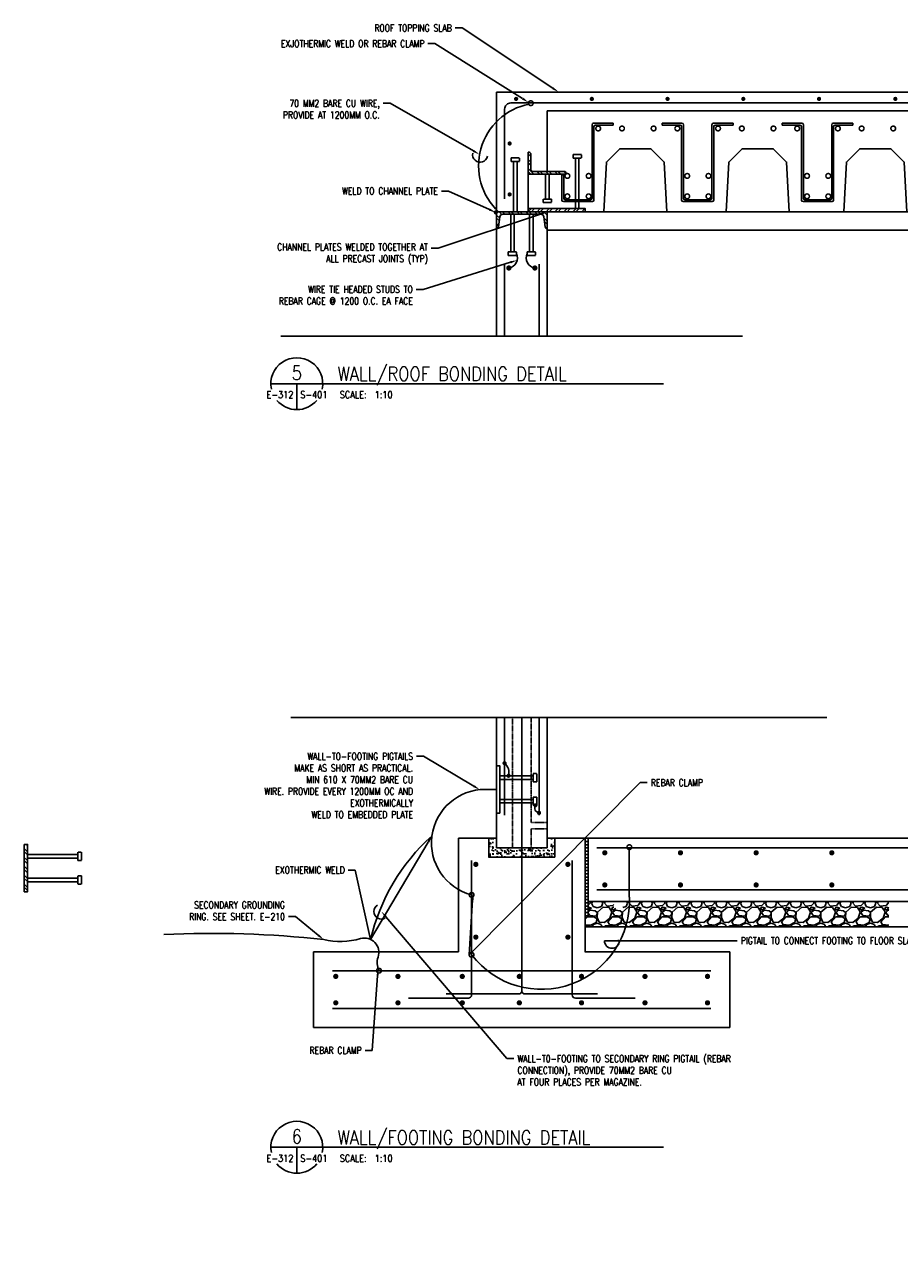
# Model space of a CAD drawing. Header units: millimetres. Extents: x -8170 to 23704, y -2065 to 9093.
# Tile 1 of 6: x -8170 to -4422, y -1044 to 4162. Entities that reach past the tile are written whole.
import ezdxf
from ezdxf import colors
from ezdxf.entities.mleader import LeaderData, LeaderLine
from ezdxf.enums import TextEntityAlignment as Align
from ezdxf.math import Vec2, Vec3

# ---------------------------------------------------------------- set-up
doc = ezdxf.new("R2010")
doc.units = ezdxf.units.MM
doc.linetypes.add('HIDDEN2', pattern=[0.1875, 0.125, -0.0625])
for name, color, linetype in [('E-ANNO-TEXT', 3, 'Continuous'), ('S-ANNO-DIMS', 2, 'Continuous'), ('S-ANNO-PATT', 1, 'Continuous'), ('S-ANNO-SYMB5', 5, 'Continuous'), ('S-ANNO-TEXT', 3, 'Continuous'), ('S-ANNO-TEXT14', 14, 'Continuous'), ('S-SECT-CONC', 3, 'Continuous'), ('S-SECT-PATT', 1, 'Continuous'), ('S-STRL-MISC', 11, 'Continuous'), ('WPOWER', 4, 'Continuous')]:
    doc.layers.add(name, color=color, linetype=linetype)
doc.styles.add('ROMANS', font='ROMANS.shx', dxfattribs={"width": 0.8})
doc.styles.add('Text', font='romans.shx', dxfattribs={"width": 0.8, "height": 3})

# ---------------------------------------------------------------- blocks, each defined once
blk = doc.blocks.new('LOOP')
blk.add_arc((0, 0), 0.0469, 180, 0)

msp = doc.modelspace()

# ---------------------------------------------------------------- hatches: boundary and pattern name
at = {"layer": 'S-ANNO-DIMS'}
h = msp.add_hatch(dxfattribs=at)
h.set_pattern_fill('AR-SAND', color=1, scale=12.75588, style=0)
h.set_pattern_definition([(37.5, (-22054.541, -9343.907), (-0.803536, 24.578333), [0, -19.388938, 0, -21.684996, 0, -20.728305]), (7.5, (-22054.54, -9343.907), (22.57506, 35.998957), [0, -10.459822, 0, -17.475556, 0, -6.696837]), (327.5, (-22070.23, -9343.907), (39.72362, 0.072186), [0, -6.37794, 0, -22.960584, 0, -29.976318]), (317.5, (-22070.23, -9343.907), (38.34579, 11.195524), [0, -3.18897, 0, -15.051938, 0, -17.220438])])
h.paths.add_polyline_path([(-5897.8, 675.5), (-5918.1, 675.5), (-5918.1, 635), (-6039.6, 635), (-6039.6, 594.5), (-5897.8, 594.5)])
h.paths.add_polyline_path([(-6039.6, 635), (-6161.1, 635), (-6161.1, 675.5), (-6181.3, 675.5), (-6181.3, 594.5), (-6039.6, 594.5)])
at = {"layer": 'S-ANNO-PATT'}
h = msp.add_hatch(dxfattribs=at)
h.set_pattern_fill('GRAVEL', color=1, scale=106.299, style=0)
h.set_pattern_definition([(228.0128, (-12656.621, -1728.457), (-850.391812, -956.6911426), [14.301, -1415.8057]), (184.9697, (-12666.188, -1739.0865), (1275.5881118, 106.298076), [24.541, -2429.562]), (132.5104, (-12690.637, -1741.2125), (1062.9890134, -1169.289922), [17.3042, -1713.1181]), (267.2737, (-12732.0933, -1767.7873), (106.2985767, 2125.9800314), [22.3481, -2212.4604]), (292.8337, (-12733.1563, -1790.11), (-531.496053, 1275.5876186), [21.9141, -2169.4959]), (357.2737, (-12724.6524, -1810.307), (-2125.9800314, 106.2985767), [22.3481, -2212.4604]), (37.6942, (-12702.3296, -1811.37), (-1381.8877808, -1062.98898), [29.5542, -2925.8639]), (72.2553, (-12678.944, -1793.299), (744.094144, 2338.5775994), [27.9022, -2762.3199]), (121.4296, (-12670.44, -1766.7243), (-850.3928753, 1381.8864724), [22.4238, -2219.9561]), (175.2364, (-12682.133, -1747.5905), (1169.289101, -106.2981), [25.6002, -1254.4093]), (222.3974, (-12707.6445, -1745.4645), (-1275.5887814, -1169.2881583), [33.1066, -3277.5569]), (138.8141, (-12626.857, -1768.85), (-744.093313, 637.793714), [11.2997, -1118.6741]), (171.4692, (-12635.361, -1761.4093), (1381.8868177, -212.5988408), [21.4976, -2128.2666]), (225, (-12656.62, -1758.22), (-1e-14, -106.299), [15.0329, -135.2965]), (203.1986, (-12664.062, -1745.464), (531.494971, 212.59814), [8.0955, -801.4535]), (291.8014, (-12671.503, -1748.653), (-106.29899, 318.89703), [11.4487, -560.9889]), (30.9638, (-12667.251, -1759.283), (318.89679, 212.598264), [18.5948, -601.2296]), (161.5651, (-12651.306, -1749.716), (212.59805, -106.29883), [13.4459, -322.7011]), (16.3895, (-12733.1563, -1748.6535), (1062.9902337, 318.896225), [18.8362, -1864.7869]), (70.3462, (-12715.0855, -1743.3385), (-425.195495, -1169.289227), [15.8025, -1564.4458]), (293.1986, (-12651.306, -1728.457), (-212.59814, 531.494971), [16.1909, -793.3581]), (343.6105, (-12644.928, -1743.3385), (-1062.9902337, 318.896225), [18.8362, -1864.7869]), (339.444, (-12733.156, -1814.559), (-531.495196, 212.597574), [18.1644, -890.0547]), (294.7751, (-12716.1485, -1820.937), (-531.49417, 1169.289364), [15.2197, -1506.7504]), (66.8014, (-12650.243, -1834.756), (212.59814, 531.494971), [16.1909, -793.3581]), (17.354, (-12643.865, -1819.874), (-1381.8872146, -425.1954156), [17.819, -1764.077]), (69.444, (-12702.33, -1834.756), (-212.597574, -531.495196), [9.0822, -899.1369]), (101.3099, (-12656.62, -1834.756), (-106.29875, 425.19608), [5.4202, -536.6004]), (165.9638, (-12657.684, -1829.44), (318.89706, -106.29879), [21.9141, -416.3679]), (186.009, (-12678.944, -1824.126), (1062.9899735, 106.2989274), [20.3084, -2010.5311]), (303.6901, (-12667.25, -1768.85), (-106.29914, 212.59795), [15.3307, -367.9358]), (353.1572, (-12658.747, -1781.606), (1807.0829326, -212.5988502), [26.7655, -2649.775]), (60.9454, (-12632.172, -1784.795), (-425.196003, -744.093041), [10.9441, -1083.471]), (90, (-12626.86, -1775.23), (-106.299, 106.299), [6.378, -99.921]), (120.2564, (-12681.07, -1820.937), (425.1954565, -744.093261), [14.7675, -1461.9854]), (48.0128, (-12688.511, -1808.181), (850.391812, 956.6911426), [28.6021, -1401.5047]), (0, (-12669.38, -1786.92), (106.299, 106.299), [27.6377, -78.6613]), (325.3048, (-12641.739, -1786.921), (-1062.98939, 744.093915), [16.8074, -1663.9274]), (254.0546, (-12627.92, -1796.488), (-106.298988, -425.196013), [15.4773, -758.3911]), (207.646, (-12632.1723, -1811.37), (-2019.6805543, -1062.99082), [25.1998, -2494.7816]), (175.4261, (-12654.495, -1823.0628), (-1381.8870593, 106.2984474), [26.6597, -2639.3057])])
h.paths.add_polyline_path([(-4467.8, 405.5), (-5498, 405.5), (-5498, 297.1), (-4467.8, 297.1)])
h.paths.add_polyline_path([(-5498, 405.5), (-5607.8, 405.5), (-5607.8, 375.3), (-5646, 375.3), (-5646, 405.5), (-5755, 405.5), (-5755, 343.9), (-5768.9, 343.9), (-5768.9, 297.1), (-5498, 297.1)])
at = {"layer": 'S-SECT-PATT'}
h = msp.add_hatch(dxfattribs=at)
h.set_pattern_fill('STEEL', color=1, scale=215.999568, style=0)
h.set_pattern_definition([(135, (-427.8, 25668.07), (19.091845, 19.091845), []), (135, (-427.8, 25681.57), (19.091845, 19.091845), [])])
edge = h.paths.add_edge_path()
edge.add_line((-6011.9, 3520.6), (-5849.5, 3520.6))
edge.add_line((-5849.5, 3520.6), (-5849.5, 3521.2))
edge.add_arc((-5860.4, 3521.8), 11, 357.3822, 423.5514)
edge.add_line((-5855.5, 3531.6), (-5993.3, 3531.6))
edge.add_arc((-5993.3, 3539.2), 7.59, 180, 270, ccw=False)
edge.add_line((-6000.9, 3539.2), (-6000.9, 3608))
edge.add_arc((-6010.7, 3603.2), 11, 26.4486, 92.6178)
edge.add_line((-6011.2, 3614.1), (-6011.9, 3614.1))
edge.add_line((-6011.9, 3614.1), (-6011.9, 3520.6))
h = msp.add_hatch(dxfattribs=at)
h.set_pattern_fill('STEEL', color=1, scale=215.999568, style=0)
h.set_pattern_definition([(315, (-60158.06, 14665.833), (-19.091845, -19.091845), []), (315, (-60158.06, 14652.333), (-19.091845, -19.091845), [])])
edge = h.paths.add_edge_path()
edge.add_arc((-5958.1, 3335.9), 12.6, 7.5, 90)
edge.add_line((-5958.1, 3348.5), (-6120.9, 3348.5))
edge.add_arc((-6120.9, 3335.9), 12.6, 90, 172.5)
edge.add_line((-6133.4, 3337.5), (-6139.4, 3294.4))
edge.add_arc((-6147.9, 3295.5), 8.64, 270, 352.5, ccw=False)
edge.add_line((-6147.9, 3286.9), (-6147.9, 3358.1))
edge.add_line((-6147.9, 3358.1), (-5931.1, 3358.1))
edge.add_line((-5931.1, 3358.1), (-5931.1, 3286.9))
edge.add_arc((-5931.1, 3295.5), 8.64, 187.5, 270, ccw=False)
edge.add_line((-5939.7, 3294.4), (-5945.6, 3337.5))
h = msp.add_hatch(dxfattribs=at)
h.set_pattern_fill('STEEL', color=1, scale=215.999568, style=0)
h.set_pattern_definition([(45, (-25845.378, -10225.27), (-19.091845, 19.091845), []), (45, (-25845.378, -10211.77), (-19.091845, 19.091845), [])])
h.paths.add_polyline_path([(-6011.9, 3359), (-5768.5, 3359), (-5768.5, 3372.8), (-6011.9, 3372.8)])
h = msp.add_hatch(dxfattribs=at)
h.set_pattern_fill('STEEL', color=1, scale=215.999568, angle=-90, style=0)
h.set_pattern_definition([(315, (-21753.94, 20503.07), (19.091845, 19.091845), []), (315, (-21740.44, 20503.07), (19.091845, 19.091845), [])])
h.paths.add_polyline_path([(-8169.7, 649.4), (-8169.7, 446.4), (-8155.9, 446.4), (-8155.9, 649.4)])

# ---------------------------------------------------------------- linework, layer by layer
at = {"layer": 'E-ANNO-TEXT', "color": 1}
for p, q in [((-5739.1, 3612), (-5739.1, 3731.9)), ((-5732.3, 3738.6), (-5648, 3738.6)), ((-5731, 3612), (-5731, 3723.8)), ((-5724.2, 3730.5), (-5648, 3730.5)), ((-5648, 3730.5), (-5648, 3738.6)), ((-5354.2, 3738.6), (-5438.5, 3738.6)), ((-5438.5, 3730.5), (-5438.5, 3738.6)), ((-5362.3, 3730.5), (-5438.5, 3730.5)), ((-5355.6, 3612), (-5355.6, 3723.8)), ((-5347.5, 3612), (-5347.5, 3731.9)), ((-5226.1, 3612), (-5226.1, 3731.9)), ((-5219.3, 3738.6), (-5135, 3738.6)), ((-5218, 3612), (-5218, 3723.8)), ((-5211.2, 3730.5), (-5135, 3730.5)), ((-5135, 3730.5), (-5135, 3738.6)), ((-4841.2, 3738.6), (-4925.5, 3738.6)), ((-4925.5, 3730.5), (-4925.5, 3738.6)), ((-4849.3, 3730.5), (-4925.5, 3730.5)), ((-4842.6, 3612), (-4842.6, 3723.8)), ((-4834.5, 3612), (-4834.5, 3731.9)), ((-4713.1, 3612), (-4713.1, 3731.9)), ((-4706.3, 3738.6), (-4622, 3738.6)), ((-4705, 3612), (-4705, 3723.8)), ((-4698.2, 3730.5), (-4622, 3730.5)), ((-4622, 3730.5), (-4622, 3738.6)), ((-5739.1, 3417.2), (-5739.1, 3612)), ((-5731, 3409.1), (-5731, 3612)), ((-5355.6, 3409.1), (-5355.6, 3612)), ((-5347.5, 3417.2), (-5347.5, 3612)), ((-5226.1, 3417.2), (-5226.1, 3612)), ((-5218, 3409.1), (-5218, 3612)), ((-4842.6, 3409.1), (-4842.6, 3612)), ((-4834.5, 3417.2), (-4834.5, 3612)), ((-4713.1, 3417.2), (-4713.1, 3612)), ((-4705, 3409.1), (-4705, 3612)), ((-5868.6, 3517.5), (-5868.6, 3409.1)), ((-5860.5, 3517.5), (-5868.6, 3517.5)), ((-5860.5, 3517.5), (-5860.5, 3417.2)), ((-5861.8, 3402.4), (-5737.7, 3402.4)), ((-5853.7, 3410.5), (-5745.8, 3410.5)), ((-5348.8, 3402.4), (-5224.7, 3402.4)), ((-5340.7, 3410.5), (-5232.8, 3410.5)), ((-4835.8, 3402.4), (-4711.7, 3402.4)), ((-4827.7, 3410.5), (-4719.8, 3410.5)), ((-2606.6, 3279.5), (-5930.4, 3279.5))]:
    msp.add_line(p, q, dxfattribs=at)
msp.add_lwpolyline([(-2554.5, 3825.3), (-6086.6, 3825.3, 0.414214), (-6113.6, 3798.3), (-6113.6, 3413.7)], format="xyb", dxfattribs=at)
at = {"layer": 'E-ANNO-TEXT', "color": 1, "const_width": 9}
for points in [[(-6059.7, 3842.4, -1), (-6068.7, 3842.4, -1)], [(-5735.5, 3842.4, -1), (-5744.5, 3842.4, -1)], [(-5411.3, 3842.4, -1), (-5420.3, 3842.4, -1)], [(-5087, 3842.4, -1), (-5096, 3842.4, -1)], [(-4762.8, 3842.4, -1), (-4771.8, 3842.4, -1)], [(-4436.1, 3842.4, -1), (-4445.1, 3842.4, -1)], [(-6087.5, 3651.3, -1), (-6096.5, 3651.3, -1)], [(-6087.5, 3433.3, -1), (-6096.5, 3433.3, -1)]]:
    msp.add_lwpolyline(points, format="xyb", close=True, dxfattribs=at)
at = {"layer": 'E-ANNO-TEXT', "color": 1, "const_width": 6.75, "flags": 128}
for points in [[(-5722.8, 3715.8, 1), (-5702.5, 3715.8, 1)], [(-5621, 3715.8, 1), (-5600.8, 3715.8, 1)], [(-5465.5, 3715.8, -1), (-5485.7, 3715.8, -1)], [(-5363.7, 3715.8, -1), (-5384, 3715.8, -1)], [(-5209.8, 3715.8, 1), (-5189.5, 3715.8, 1)], [(-5108, 3715.8, 1), (-5087.8, 3715.8, 1)], [(-4952.5, 3715.8, -1), (-4972.7, 3715.8, -1)], [(-4850.7, 3715.8, -1), (-4871, 3715.8, -1)], [(-4696.8, 3715.8, 1), (-4676.5, 3715.8, 1)], [(-4595, 3715.8, 1), (-4574.8, 3715.8, 1)], [(-4439.5, 3715.8, -1), (-4459.7, 3715.8, -1)], [(-5854.9, 3512.5, 1), (-5834.6, 3512.5, 1)], [(-5763.8, 3512.5, 1), (-5743.6, 3512.5, 1)], [(-5341.9, 3512.5, 1), (-5321.6, 3512.5, 1)], [(-5250.8, 3512.5, 1), (-5230.6, 3512.5, 1)], [(-4828.9, 3512.5, 1), (-4808.6, 3512.5, 1)], [(-4737.8, 3512.5, 1), (-4717.6, 3512.5, 1)], [(-5854.9, 3425.2, 1), (-5834.6, 3425.2, 1)], [(-5763.8, 3425.2, 1), (-5743.6, 3425.2, 1)], [(-5341.9, 3425.2, 1), (-5321.6, 3425.2, 1)], [(-5250.8, 3425.2, 1), (-5230.6, 3425.2, 1)], [(-4828.9, 3425.2, 1), (-4808.6, 3425.2, 1)], [(-4737.8, 3425.2, 1), (-4717.6, 3425.2, 1)]]:
    msp.add_lwpolyline(points, format="xyb", close=True, dxfattribs=at)
at = {"layer": 'E-ANNO-TEXT', "color": 1}
for points in [[(-6011.9, 3520.6), (-5849.5, 3520.6), (-5849.5, 3521.2, 0.297017), (-5855.5, 3531.6), (-5993.3, 3531.6, -0.414214), (-6000.9, 3539.2), (-6000.9, 3608, 0.297017), (-6011.2, 3614.1), (-6011.9, 3614.1), (-6011.9, 3520.6)], [(-5945.6, 3337.5, 0.376373), (-5958.1, 3348.5), (-6120.9, 3348.5, 0.376373), (-6133.4, 3337.5), (-6139.4, 3294.4, -0.376373), (-6147.9, 3286.9), (-6147.9, 3358.1), (-5931.1, 3358.1), (-5931.1, 3286.9, -0.376373), (-5939.7, 3294.4)]]:
    msp.add_lwpolyline(points, format="xyb", close=True, dxfattribs=at)
for points in [[(-6011.9, 3359), (-5768.5, 3359), (-5768.5, 3372.8), (-6011.9, 3372.8)], [(-6147.9, 986.6), (-6147.9, 783.6), (-6134.1, 783.6), (-6134.1, 986.6)], [(-8169.7, 649.4), (-8169.7, 446.4), (-8155.9, 446.4), (-8155.9, 649.4)]]:
    msp.add_lwpolyline(points, close=True, dxfattribs=at)
at = {"layer": 'E-ANNO-TEXT', "lineweight": -2}
msp.add_lwpolyline([(-5621.7, 236.7), (-5686, 236.7)], dxfattribs=at)
at = {"layer": 'E-ANNO-TEXT', "color": 1}
for centre, start, end in [((-5732.3, 3731.9), 90, 180), ((-5724.2, 3723.8), 90, 180), ((-5362.3, 3723.8), 0, 90), ((-5354.2, 3731.9), 0, 90), ((-5219.3, 3731.9), 90, 180), ((-5211.2, 3723.8), 90, 180), ((-4849.3, 3723.8), 0, 90), ((-4841.2, 3731.9), 0, 90), ((-4706.3, 3731.9), 90, 180), ((-4698.2, 3723.8), 90, 180), ((-5861.8, 3409.1), 180, 270), ((-5853.7, 3417.2), 180, 270), ((-5745.8, 3417.2), 270, 0), ((-5737.7, 3409.1), 270, 0), ((-5348.8, 3409.1), 180, 270), ((-5340.7, 3417.2), 180, 270), ((-5232.8, 3417.2), 270, 0), ((-5224.7, 3409.1), 270, 0), ((-4835.8, 3409.1), 180, 270), ((-4827.7, 3417.2), 180, 270), ((-4719.8, 3417.2), 270, 0), ((-4711.7, 3409.1), 270, 0)]:
    msp.add_arc(centre, 6.75, start, end, dxfattribs=at)
at = {"layer": 'S-ANNO-DIMS', "ltscale": 10}
for points in [[(-7071.3, 2826.1), (-5094.6, 2826.1)], [(-7028.5, 1193.3), (-4733.5, 1193.3)]]:
    msp.add_lwpolyline(points, dxfattribs=at)
at = {"layer": 'S-ANNO-DIMS', "color": 1}
msp.add_lwpolyline([(-5768.9, 343.9), (-5755, 343.9), (-5755, 461.2)], dxfattribs=at)
at = {"layer": 'S-ANNO-PATT', "color": 1}
for p, q in [((-6181.3, 675.5), (-6148, 675.5)), ((-5931.1, 675.5), (-5897.8, 675.5)), ((-5768.9, 675.5), (-5755, 675.5)), ((-5768.9, 661.7), (-5755, 661.7)), ((-5768.9, 647.9), (-5755, 647.9)), ((-5768.9, 634.1), (-5755, 634.1)), ((-5768.9, 620.2), (-5755, 620.2)), ((-5768.9, 606.4), (-5755, 606.4)), ((-5768.9, 592.6), (-5755, 592.6)), ((-5768.9, 578.8), (-5755, 578.8)), ((-5768.9, 565), (-5755, 565)), ((-5768.9, 551.1), (-5755, 551.1)), ((-5768.9, 537.3), (-5755, 537.3)), ((-5768.9, 523.5), (-5755, 523.5)), ((-5768.9, 509.7), (-5755, 509.7)), ((-5768.9, 495.9), (-5755, 495.9)), ((-5768.9, 482.1), (-5755, 482.1)), ((-5768.9, 468.2), (-5755, 468.2)), ((-5768.9, 454.4), (-5755, 454.4)), ((-5768.9, 440.6), (-5755, 440.6)), ((-5768.9, 426.8), (-5755, 426.8)), ((-5768.9, 413), (-5755, 413)), ((-5768.9, 399.1), (-5755, 399.1)), ((-5768.9, 385.3), (-5755, 385.3)), ((-5768.9, 371.5), (-5755, 371.5)), ((-5768.9, 357.7), (-5755, 357.7))]:
    msp.add_line(p, q, dxfattribs=at)
at = {"layer": 'S-ANNO-SYMB5'}
for p, q in [((-7114.1, 2622.7), (-6829, 2622.7)), ((-7003, 2622.7), (-7003, 2511.6)), ((-6829, 2622.7), (-5433.1, 2622.7)), ((-7114.1, -647.5), (-6829, -647.5)), ((-7003, -647.5), (-7003, -758.6)), ((-6829, -647.5), (-5433.1, -647.5))]:
    msp.add_line(p, q, dxfattribs=at)
for centre, start, end in [((-7003, 2622.7), 348.1652, 191.8348), ((-7003, 2622.7), 220.0956, 319.9044), ((-7003, -647.5), 348.1652, 191.8348), ((-7003, -647.5), 220.0956, 319.9044)]:
    msp.add_arc(centre, 111.1, start, end, dxfattribs=at)
at = {"layer": 'S-SECT-CONC', "color": 1}
for p, q in [((-6147.9, 3871.6), (-6147.9, 3358.1)), ((-6147.9, 3871.6), (-2554.5, 3871.6)), ((-5931.1, 3790.6), (-2554.5, 3790.6)), ((-5931.1, 3790.6), (-5931.1, 3531.6)), ((-6011.9, 3520.6), (-6011.9, 3359)), ((-6147.9, 3358.1), (-6147.9, 2826.1)), ((-6011.9, 3359), (-2515.3, 3359)), ((-5931.1, 3358.1), (-5931.1, 2826.1)), ((-6147.9, 1193.3), (-6147.9, 635)), ((-6039.6, 1193.3), (-6039.6, 22.6)), ((-5931.1, 1193.3), (-5931.1, 635)), ((-6310.2, 675.5), (-6310.2, 189.5)), ((-6181.3, 675.5), (-6310.2, 675.5)), ((-6181.3, 675.5), (-6181.3, 594.5)), ((-5931.1, 635), (-6147.9, 635)), ((-5897.8, 675.5), (-5897.8, 594.5)), ((-5768.9, 675.5), (-5897.8, 675.5)), ((-5768.9, 675.5), (-5768.9, 188)), ((-5755, 675.5), (-5755, 405.5)), ((-2696.8, 675.5), (-5755, 675.5)), ((-5718.6, 635.4), (-2696.8, 635.4)), ((-6254.8, 580.2), (-6254.8, 4.6)), ((-5897.8, 594.5), (-6181.3, 594.5)), ((-5824.2, 580.2), (-5824.2, 4.6)), ((-5718.6, 454.5), (-2696.8, 454.5)), ((-5755, 405.5), (-2696.8, 405.5)), ((-6931.6, 189.5), (-6931.6, -134.5)), ((-6310.2, 189.5), (-6931.6, 189.5)), ((-5149.6, 189.5), (-5768.9, 189.5)), ((-5149.6, 189.5), (-5149.6, -134.5)), ((-5230.4, 108.5), (-6850.8, 108.5)), ((-6363.8, 8.8), (-6053.4, 8.8)), ((-5715.3, 8.8), (-6025.7, 8.8)), ((-6524.8, -9.2), (-6268.6, -9.2)), ((-5554.2, -9.2), (-5810.4, -9.2)), ((-5230.4, -53.5), (-6850.8, -53.5)), ((-5149.6, -134.5), (-6931.6, -134.5))]:
    msp.add_line(p, q, dxfattribs=at)
for points in [[(-5418.7, 3359), (-5429.9, 3571.7), (-5487.2, 3629), (-5620.3, 3629), (-5677.6, 3571.7), (-5688.7, 3359)], [(-4895.2, 3359), (-4906.3, 3571.7), (-4963.6, 3629), (-5096.7, 3629), (-5154, 3571.7), (-5165.2, 3359)], [(-4391.2, 3359), (-4402.4, 3571.7), (-4459.7, 3629), (-4592.8, 3629), (-4650.1, 3571.7), (-4661.2, 3359)]]:
    msp.add_lwpolyline(points, dxfattribs=at)
at = {"layer": 'S-SECT-CONC', "color": 1, "const_width": 11.2}
for points in [[(-6101, 3118.1, 1), (-6089.8, 3118.1, 1)], [(-5978.1, 3118.1, -1), (-5989.3, 3118.1, -1)], [(-5690.2, 613.5, 1), (-5678.9, 613.5, 1)], [(-5366.2, 613.5, 1), (-5354.9, 613.5, 1)], [(-5042.2, 613.5, 1), (-5030.9, 613.5, 1)], [(-4718.2, 613.5, 1), (-4706.9, 613.5, 1)], [(-6242.2, 564, 1), (-6231, 564, 1)], [(-5836.8, 564, -1), (-5848.1, 564, -1)], [(-5690.2, 475.9, 1), (-5678.9, 475.9, 1)], [(-5366.2, 475.9, 1), (-5354.9, 475.9, 1)], [(-5042.2, 475.9, 1), (-5030.9, 475.9, 1)], [(-4718.2, 475.9, 1), (-4706.9, 475.9, 1)], [(-6242.2, 252.3, 1), (-6231, 252.3, 1)], [(-5836.8, 252.3, -1), (-5848.1, 252.3, -1)], [(-6830.7, 84.1, 1), (-6841.9, 84.1, 1)], [(-6575.7, 84.1, -1), (-6564.5, 84.1, -1)], [(-6300.3, 84.1, -1), (-6289.1, 84.1, -1)], [(-6056, 84.1, -1), (-6044.7, 84.1, -1)], [(-5789.8, 84.1, -1), (-5778.6, 84.1, -1)], [(-5518.1, 84.1, -1), (-5506.9, 84.1, -1)], [(-5250.5, 84.1, -1), (-5239.2, 84.1, -1)], [(-6830.7, -29, -1), (-6841.9, -29, -1)], [(-6575.7, -29, 1), (-6564.5, -29, 1)], [(-6300.3, -29, 1), (-6289.1, -29, 1)], [(-6056, -29, 1), (-6044.7, -29, 1)], [(-5789.8, -29, 1), (-5778.6, -29, 1)], [(-5518.1, -29, 1), (-5506.9, -29, 1)], [(-5250.5, -29, 1), (-5239.2, -29, 1)]]:
    msp.add_lwpolyline(points, format="xyb", close=True, dxfattribs=at)
at = {"layer": 'S-SECT-CONC', "color": 1}
for centre, start, end in [((-6268.6, 4.6), 270, 0), ((-6053.4, 22.6), 270, 0), ((-6025.7, 22.6), 180, 270), ((-5810.4, 4.6), 180, 270)]:
    msp.add_arc(centre, 13.8, start, end, dxfattribs=at)
at = {"layer": 'S-STRL-MISC', "color": 1, "linetype": 'HIDDEN2', "ltscale": 5}
for p, q in [((-6074.7, 3358.1), (-6074.7, 3574.8)), ((-6059.6, 3358.1), (-6059.6, 3574.8)), ((-5810.2, 3372.8), (-5810.2, 3588.6)), ((-5795, 3372.8), (-5795, 3588.6)), ((-5938.3, 3520.6), (-5938.3, 3413.2)), ((-5923.1, 3520.6), (-5923.1, 3413.2)), ((-6087.5, 3348.5), (-6087.5, 3186.9)), ((-6072.3, 3348.5), (-6072.3, 3186.9)), ((-6006.7, 3348.5), (-6006.7, 3186.9)), ((-5991.5, 3348.5), (-5991.5, 3186.9)), ((-6134.1, 943.2), (-5990.5, 943.2)), ((-6134.1, 928), (-5990.5, 928)), ((-6134.1, 842.2), (-5990.5, 842.2)), ((-6134.1, 827), (-5990.5, 827)), ((-8155.9, 605.9), (-7940.1, 605.9)), ((-8155.9, 590.8), (-7940.1, 590.8)), ((-8155.9, 504.9), (-7940.1, 504.9)), ((-8155.9, 489.8), (-7940.1, 489.8))]:
    msp.add_line(p, q, dxfattribs=at)
at = {"layer": 'S-STRL-MISC', "color": 1, "linetype": 'HIDDEN2', "ltscale": 10}
for p, q in [((-6079.9, 635), (-6079.9, 1193.3)), ((-5999.2, 743), (-5999.2, 1193.3))]:
    msp.add_line(p, q, dxfattribs=at)
at = {"layer": 'S-STRL-MISC', "color": 1, "linetype": 'HIDDEN2'}
for p, q in [((-5931, 743), (-5999.2, 743)), ((-5999.2, 635), (-5999.2, 716)), ((-5931, 716), (-5999.2, 716))]:
    msp.add_line(p, q, dxfattribs=at)
at = {"layer": 'S-STRL-MISC', "color": 1}
msp.add_line((-5768.9, 297.1), (-2696.8, 297.1), dxfattribs=at)
at = {"layer": 'S-STRL-MISC', "color": 1, "linetype": 'HIDDEN2', "ltscale": 5}
for points in [[(-5784.9, 3588.6), (-5784.9, 3603.8), (-5820.3, 3603.8), (-5820.3, 3588.6)], [(-6084.9, 3574.8), (-6084.9, 3590), (-6049.4, 3590), (-6049.4, 3574.8)], [(-5912.9, 3413.2), (-5912.9, 3398), (-5948.4, 3398), (-5948.4, 3413.2)], [(-6097.6, 3186.9), (-6097.6, 3171.7), (-6062.2, 3171.7), (-6062.2, 3186.9)], [(-6016.8, 3186.9), (-6016.8, 3171.7), (-5981.4, 3171.7), (-5981.4, 3186.9)], [(-5990.5, 917.9), (-5975.3, 917.9), (-5975.3, 953.3), (-5990.5, 953.3)], [(-5990.5, 852.3), (-5975.3, 852.3), (-5975.3, 816.9), (-5990.5, 816.9)], [(-7940.1, 580.6), (-7924.9, 580.6), (-7924.9, 616.1), (-7940.1, 616.1)], [(-7940.1, 515.1), (-7924.9, 515.1), (-7924.9, 479.6), (-7940.1, 479.6)]]:
    msp.add_lwpolyline(points, close=True, dxfattribs=at)
at = {"layer": 'WPOWER', "color": 1}
for p, q in [((-6113.6, 3134.2), (-6113.6, 2826.1)), ((-5965.5, 3134.2), (-5965.5, 2826.1)), ((-6113.6, 1193.3), (-6113.6, 774)), ((-5965.5, 1193.3), (-5965.5, 774)), ((-6147.9, 885.1), (-6196.4, 885.1)), ((-5579.5, 637.6), (-5579.5, 424.1))]:
    msp.add_line(p, q, dxfattribs=at)
at = {"layer": 'WPOWER', "color": 1, "const_width": 6.75, "flags": 128}
for points in [[(-6011.4, 3824.1, 1), (-5991.1, 3824.1, 1)], [(-5589.6, 637.6, 1), (-5569.3, 637.6, 1)], [(-6264.9, 433.4, 1), (-6244.7, 433.4, 1)], [(-6265.1, 176.5, 1), (-6244.9, 176.5, 1)], [(-6661.4, 108.8, 1), (-6641.2, 108.8, 1)]]:
    msp.add_lwpolyline(points, format="xyb", close=True, dxfattribs=at)
at = {"layer": 'WPOWER', "color": 1, "const_width": 9}
for points in [[(-6146.6, 3356.1, -1), (-6155.6, 3356.1, -1)], [(-6109.2, 997.1, -1), (-6118.2, 997.1, -1)], [(-6091.9, 943.5, -1), (-6100.9, 943.5, -1)], [(-5977, 817.1, -1), (-5986, 817.1, -1)], [(-5961.5, 784.7, -1), (-5970.5, 784.7, -1)]]:
    msp.add_lwpolyline(points, format="xyb", close=True, dxfattribs=at)
at = {"layer": 'WPOWER', "color": 1}
for centre, radius, start, end in [((-5955.1, 3555.9), 269.9, 101.3709, 227.1887), ((-6102, 3161.3), 43.7, 278.7003, 24.3474), ((-5977.1, 3161.3), 43.7, 155.6526, 261.2997), ((-6148.3, 956.1), 53.5, 346.1176, 49.6911), ((-6197.1, 655.6), 229.5, 89.817, 255.4392), ((-5962.7, 806), 21.7, 149.6593, 262.6349), ((-5859.8, 51.6), 849, 131.7059, 167.0587), ((-5955.5, 405.5), 376.5, 217.6278, 2.8368), ((-7372.8, -4125.8), 4394.3, 83.6669, 92.5938), ((-6817.4, 545.8), 312.2, 256.9153, 286.2639), ((-6712.9, 187.5), 61.1, 340.518, 106.2639), ((-6588.8, 143.6), 70.6, 160.518, 208.2879)]:
    msp.add_arc(centre, radius, start, end, dxfattribs=at)

# ---------------------------------------------------------------- block references
at = {"layer": 'E-ANNO-TEXT'}
for p, xscale, yscale, zscale, rotation in [((-6218.4, 3603.3), 685.7999999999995, 685.7999999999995, 685.7999999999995, 347.8393310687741), ((-6640.8, 362), 685.7999999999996, 685.7999999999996, 685.7999999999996, 300.3299124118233)]:
    msp.add_blockref('LOOP', p, dxfattribs=dict(at, xscale=xscale, yscale=yscale, zscale=zscale, rotation=rotation))
at = {"layer": 'E-ANNO-TEXT', "xscale": 685.7999999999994, "yscale": 685.7999999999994, "zscale": 685.7999999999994}
msp.add_blockref('LOOP', (-5653.8, 236.7), dxfattribs=at)

# ---------------------------------------------------------------- texts
at = {"layer": 'S-ANNO-TEXT', "style": 'ROMANS', "width": 0.85}
for p in [(-7017.8, 2560.2), (-7017.8, -710)]:
    msp.add_text('E-312', height=30, dxfattribs=at).set_placement(p, align=Align.RIGHT)
for s, p in [('S-401', (-6988.1, 2560.2)), ('SCALE:  1:10', (-6819.3, 2560.2)), ('S-401', (-6988.1, -710)), ('SCALE:  1:10', (-6819.3, -710))]:
    msp.add_text(s, height=30, dxfattribs=at).set_placement(p)
at = {"layer": 'S-ANNO-TEXT14', "style": 'ROMANS', "width": 0.85}
for s, p in [('5', (-7003, 2638.5)), ('6', (-7003, -631.7))]:
    msp.add_text(s, height=60, dxfattribs=at).set_placement(p, align=Align.CENTER)
for s, p in [('WALL/ROOF BONDING DETAIL', (-6829, 2634.6)), ('WALL/FOOTING BONDING DETAIL', (-6829, -635.6))]:
    msp.add_text(s, height=60, dxfattribs=at).set_placement(p)

# ---------------------------------------------------------------- leaders
at = {"layer": 'S-ANNO-DIMS', "ltscale": 10}
ml = msp.add_multileader_mtext('Standard', dxfattribs=at)
ml.set_content('ROOF TOPPING SLAB', color=3, style='Text')
ml.set_leader_properties(color=2)
ml.build(insert=Vec2(0, 0))
ml.multileader.update_dxf_attribs({"text_right_attachment_type": 3, "dogleg_length": 3, "arrow_head_size": 30, "scale": 10})
ctx = ml.context
ctx.base_point, ctx.scale, ctx.char_height, ctx.arrow_head_size, ctx.landing_gap_size, ctx.plane_origin = Vec3(-6726.2, 4146.3), 10, 30, 30, 15, Vec3(-5882.1, 3871.6)
ctx.right_attachment, ctx.text_align_type = 3, 2
notes = []
notes.append((ctx, [(0, (1, 1, 0), (-6294.8, 4146.3), (-1, 0), 30, [(0, [(-5882.1, 3871.6)], 0, [])])]))
ctx.mtext.insert, ctx.mtext.alignment, ctx.mtext.flow_direction = Vec3(-6339.8, 4161.3), 3, 5
ml = msp.add_multileader_mtext('Standard', dxfattribs=at)
ml.set_content('EXJOTHERMIC WELD OR REBAR CLAMP', color=3, style='Text')
ml.set_leader_properties(color=2)
ml.build(insert=Vec2(0, 0))
ml.multileader.update_dxf_attribs({"dogleg_length": 3, "arrow_head_size": 30, "scale": 10})
ctx = ml.context
ctx.base_point, ctx.scale, ctx.char_height, ctx.arrow_head_size, ctx.landing_gap_size, ctx.plane_origin = Vec3(-7168.9, 4079.1), 10, 30, 30, 15, Vec3(-6010.8, 3827.5)
ctx.text_align_type = 2
notes.append((ctx, [(0, (1, 1, 0), (-6411.7, 4079.1), (-1, 0), 30, [(0, [(-6010.8, 3827.5)], 0, [])])]))
ctx.mtext.insert, ctx.mtext.alignment, ctx.mtext.flow_direction = Vec3(-6456.7, 4094.1), 3, 5
ml = msp.add_multileader_mtext('Standard', dxfattribs=at)
ml.set_content('70 MM2 BARE CU WIRE,\\PPROVIDE AT 1200MM O.C.', color=3, style='Text')
ml.set_leader_properties(color=2)
ml.build(insert=Vec2(0, 0))
ml.multileader.update_dxf_attribs({"dogleg_length": 3, "arrow_head_size": 30, "scale": 10})
ctx = ml.context
ctx.base_point, ctx.scale, ctx.char_height, ctx.arrow_head_size, ctx.landing_gap_size, ctx.plane_origin = Vec3(-7131.7, 3823.6), 10, 30, 30, 15, Vec3(-6220.6, 3604.5)
ctx.text_align_type = 2
notes.append((ctx, [(0, (1, 1, 0), (-6603.1, 3823.6), (-1, 0), 30, [(0, [(-6220.6, 3604.5)], 0, [])])]))
ctx.mtext.insert, ctx.mtext.alignment, ctx.mtext.flow_direction = Vec3(-6648.1, 3838.6), 3, 5
ml = msp.add_multileader_mtext('Standard', dxfattribs=at)
ml.set_content('WELD TO CHANNEL PLATE', color=3, style='Text')
ml.set_leader_properties(color=2)
ml.build(insert=Vec2(0, 0))
ml.multileader.update_dxf_attribs({"dogleg_length": 3, "arrow_head_size": 30, "scale": 10})
ctx = ml.context
ctx.base_point, ctx.scale, ctx.char_height, ctx.arrow_head_size, ctx.landing_gap_size, ctx.plane_origin = Vec3(-6882.6, 3447.8), 10, 30, 30, 15, Vec3(-6151, 3355.9)
ctx.text_align_type = 2
notes.append((ctx, [(0, (1, 1, 0), (-6354.1, 3447.8), (-1, 0), 30, [(0, [(-6151, 3355.9)], 0, [])])]))
ctx.mtext.insert, ctx.mtext.alignment, ctx.mtext.flow_direction = Vec3(-6399.1, 3462.8), 3, 5
ml = msp.add_multileader_mtext('Standard', dxfattribs=at)
ml.set_content('CHANNEL PLATES WELDED TOGETHER AT\\PALL PRECAST JOINTS (TYP)', color=3, style='Text')
ml.set_leader_properties(color=2)
ml.build(insert=Vec2(0, 0))
ml.multileader.update_dxf_attribs({"dogleg_length": 3, "arrow_head_size": 30, "scale": 10})
ctx = ml.context
ctx.base_point, ctx.scale, ctx.char_height, ctx.arrow_head_size, ctx.landing_gap_size, ctx.plane_origin = Vec3(-7192.1, 3203.4), 10, 30, 30, 15, Vec3(-5931.1, 3358.1)
ctx.text_align_type = 2
notes.append((ctx, [(1, (1, 1, 0), (-6397.3, 3203.4), (-1, 0), 30, [(0, [(-5931.1, 3358.1)], 0, [])])]))
ctx.mtext.insert, ctx.mtext.alignment, ctx.mtext.flow_direction = Vec3(-6442.3, 3223.4), 3, 5
ml = msp.add_multileader_mtext('Standard', dxfattribs=at)
ml.set_content('WIRE TIE HEADED STUDS TO\\PREBAR CAGE @ 1200 O.C. EA FACE', color=3, style='Text')
ml.set_leader_properties(color=2)
ml.build(insert=Vec2(0, 0))
ml.multileader.update_dxf_attribs({"dogleg_length": 3, "arrow_head_size": 30, "scale": 10})
ctx = ml.context
ctx.base_point, ctx.scale, ctx.char_height, ctx.arrow_head_size, ctx.landing_gap_size, ctx.plane_origin = Vec3(-7186.5, 3026.6), 10, 30, 30, 15, Vec3(-6059.4, 3151.4)
ctx.text_align_type = 2
notes.append((ctx, [(0, (1, 1, 0), (-6461.4, 3026.6), (-1, 0), 30, [(0, [(-6059.4, 3151.4)], 0, [])])]))
ctx.mtext.insert, ctx.mtext.alignment, ctx.mtext.flow_direction = Vec3(-6506.4, 3041.6), 3, 5
ml = msp.add_multileader_mtext('Standard', dxfattribs=at)
ml.set_content('WALL-TO-FOOTING PIGTAILS\\PMAKE AS SHORT AS PRACTICAL.\\PMIN 610 X 70MM2 BARE CU\\P\\pxi-3,l4,t4;WIRE.^IPROVIDE EVERY 1200MM OC AND\\P\\pi0,l0,tz;EXOTHERMICALLY \\PWELD TO EMBEDDED PLATE', color=3, style='Text')
ml.set_leader_properties(color=2)
ml.build(insert=Vec2(0, 0))
ml.multileader.update_dxf_attribs({"dogleg_length": 3, "arrow_head_size": 30, "scale": 10})
ctx = ml.context
ctx.base_point, ctx.scale, ctx.char_height, ctx.arrow_head_size, ctx.landing_gap_size, ctx.plane_origin = Vec3(-7250.8, 1026.7), 10, 30, 30, 15, Vec3(-6219.9, 884)
ctx.text_align_type = 2
notes.append((ctx, [(0, (1, 1, 0), (-6460.5, 1026.7), (-1, 0), 30, [(0, [(-6219.9, 884)], 0, [])])]))
ctx.mtext.insert, ctx.mtext.alignment, ctx.mtext.flow_direction = Vec3(-6505.5, 1041.7), 3, 5
ml = msp.add_multileader_mtext('Standard', dxfattribs=at)
ml.set_content('REBAR CLAMP', color=3, style='Text')
ml.set_leader_properties(color=2)
ml.build(insert=Vec2(0, 0))
ml.multileader.update_dxf_attribs({"text_right_attachment_type": 3, "dogleg_length": 3, "arrow_head_size": 30, "scale": 10})
ctx = ml.context
ctx.base_point, ctx.scale, ctx.char_height, ctx.arrow_head_size, ctx.landing_gap_size, ctx.plane_origin = Vec3(-5502.7, 913.9), 10, 30, 30, 15, Vec3(-6248.6, 441.7)
ctx.right_attachment = 3
notes.append((ctx, [(0, (1, 1, 0), (-5532.7, 913.9), (1, 0), 30, [(1, [(-6248.6, 441.7), (-6265.1, 176.5)], 0, [])])]))
ctx.mtext.insert, ctx.mtext.flow_direction = Vec3(-5487.7, 928.9), 5
ml = msp.add_multileader_mtext('Standard', dxfattribs=at)
ml.set_content('EXOTHERMIC WELD', color=3, style='Text')
ml.set_leader_properties(color=2)
ml.build(insert=Vec2(0, 0))
ml.multileader.update_dxf_attribs({"text_right_attachment_type": 3, "dogleg_length": 3, "arrow_head_size": 30, "scale": 10})
ctx = ml.context
ctx.base_point, ctx.scale, ctx.char_height, ctx.arrow_head_size, ctx.landing_gap_size, ctx.plane_origin = Vec3(-7140.9, 539.3), 10, 30, 30, 15, Vec3(-6424.7, 685.5)
ctx.right_attachment, ctx.text_align_type = 3, 2
notes.append((ctx, [(0, (1, 1, 0), (-6752.9, 539.3), (-1, 0), 30, [(1, [(-6424.7, 685.5), (-6687, 242.8)], 0, [])])]))
ctx.mtext.insert, ctx.mtext.alignment, ctx.mtext.flow_direction = Vec3(-6797.9, 554.3), 3, 5
ml = msp.add_multileader_mtext('Standard', dxfattribs=at)
ml.set_content('SECONDARY GROUNDING\\P\\pxi-3,l4,t4;RING.^ISEE SHEET. E-210', color=3, style='Text')
ml.set_leader_properties(color=2)
ml.build(insert=Vec2(0, 0))
ml.multileader.update_dxf_attribs({"text_right_attachment_type": 3, "dogleg_length": 3, "arrow_head_size": 30, "scale": 10})
ctx = ml.context
ctx.base_point, ctx.scale, ctx.char_height, ctx.arrow_head_size, ctx.landing_gap_size, ctx.plane_origin = Vec3(-7537.4, 390.4), 10, 30, 30, 15, Vec3(-6888.1, 241.7)
ctx.right_attachment, ctx.text_align_type = 3, 2
notes.append((ctx, [(0, (1, 1, 0), (-7008.9, 340.4), (-1, 0), 30, [(0, [(-6888.1, 241.7)], 0, [])])]))
ctx.mtext.insert, ctx.mtext.alignment, ctx.mtext.flow_direction = Vec3(-7053.9, 405.4), 3, 5
ml = msp.add_multileader_mtext('Standard', dxfattribs=at)
ml.set_content('WALL-T0-FOOTING TO SECONDARY RING PIGTAIL (REBAR\\PCONNECTION), PROVIDE 70MM2 BARE CU\\PAT FOUR PLACES PER MAGAZINE. ', color=3, style='Text')
ml.set_leader_properties(color=2)
ml.build(insert=Vec2(0, 0))
ml.multileader.update_dxf_attribs({"text_right_attachment_type": 3, "dogleg_length": 3, "arrow_head_size": 30, "scale": 10})
ctx = ml.context
ctx.base_point, ctx.scale, ctx.char_height, ctx.arrow_head_size, ctx.landing_gap_size, ctx.plane_origin = Vec3(-6073.7, -267.6), 10, 30, 30, 15, Vec3(-6640.8, 362)
ctx.right_attachment = 3
notes.append((ctx, [(0, (1, 1, 0), (-6103.7, -267.6), (1, 0), 30, [(0, [(-6640.8, 362)], 0, [])])]))
ctx.mtext.insert, ctx.mtext.flow_direction = Vec3(-6058.7, -252.6), 5
ml = msp.add_multileader_mtext('Standard', dxfattribs=at)
ml.set_content('PIGTAIL TO CONNECT FOOTING TO FLOOR SLAB REBAR, ROUTE THROUGH ROCK FILL. PROVIDE AT 1200 MIN SPACING ALONG ENTIRE FOOTING.', color=3, style='Text')
ml.set_leader_properties(color=2)
ml.build(insert=Vec2(0, 0))
ml.multileader.update_dxf_attribs({"text_right_attachment_type": 3, "dogleg_length": 3, "arrow_head_size": 30, "scale": 10})
ctx = ml.context
ctx.base_point, ctx.scale, ctx.char_height, ctx.arrow_head_size, ctx.landing_gap_size, ctx.plane_origin = Vec3(-5117.3, 236.7), 10, 30, 30, 15, Vec3(-5653.8, 236.7)
ctx.right_attachment = 3
notes.append((ctx, [(0, (1, 1, 0), (-5147.3, 236.7), (1, 0), 30, [(0, [(-5653.8, 236.7)], 0, [])])]))
ctx.mtext.insert, ctx.mtext.width, ctx.mtext.flow_direction = Vec3(-5102.3, 251.7), 869.18, 5
ml = msp.add_multileader_mtext('Standard', dxfattribs=at)
ml.set_content('REBAR CLAMP', color=3, style='Text')
ml.set_leader_properties(color=2)
ml.build(insert=Vec2(0, 0))
ml.multileader.update_dxf_attribs({"text_right_attachment_type": 3, "dogleg_length": 3, "arrow_head_size": 30, "scale": 10})
ctx = ml.context
ctx.base_point, ctx.scale, ctx.char_height, ctx.arrow_head_size, ctx.landing_gap_size, ctx.plane_origin = Vec3(-6986.4, -232.9), 10, 30, 30, 15, Vec3(-6654.7, 118.3)
ctx.right_attachment, ctx.text_align_type = 3, 2
notes.append((ctx, [(0, (1, 1, 0), (-6680.7, -232.9), (-1, 0), 30, [(0, [(-6654.7, 118.3)], 0, [])])]))
ctx.mtext.insert, ctx.mtext.alignment, ctx.mtext.flow_direction = Vec3(-6725.7, -217.9), 3, 5
for ctx, leaders in notes:
    for number, flags, end, landing, length, lines in leaders:
        leader = LeaderData()
        leader.index, (leader.has_last_leader_line, leader.has_dogleg_vector, leader.attachment_direction) = number, flags
        leader.last_leader_point, leader.dogleg_vector, leader.dogleg_length = Vec3(end), Vec3(landing), length
        for number, points, colour, breaks in lines:
            line = LeaderLine()
            line.index, line.vertices, line.color, line.breaks = number, Vec3.list(points), colors.encode_raw_color(colour), breaks
            leader.lines.append(line)
        ctx.leaders.append(leader)

doc.saveas('drawing.dxf')
